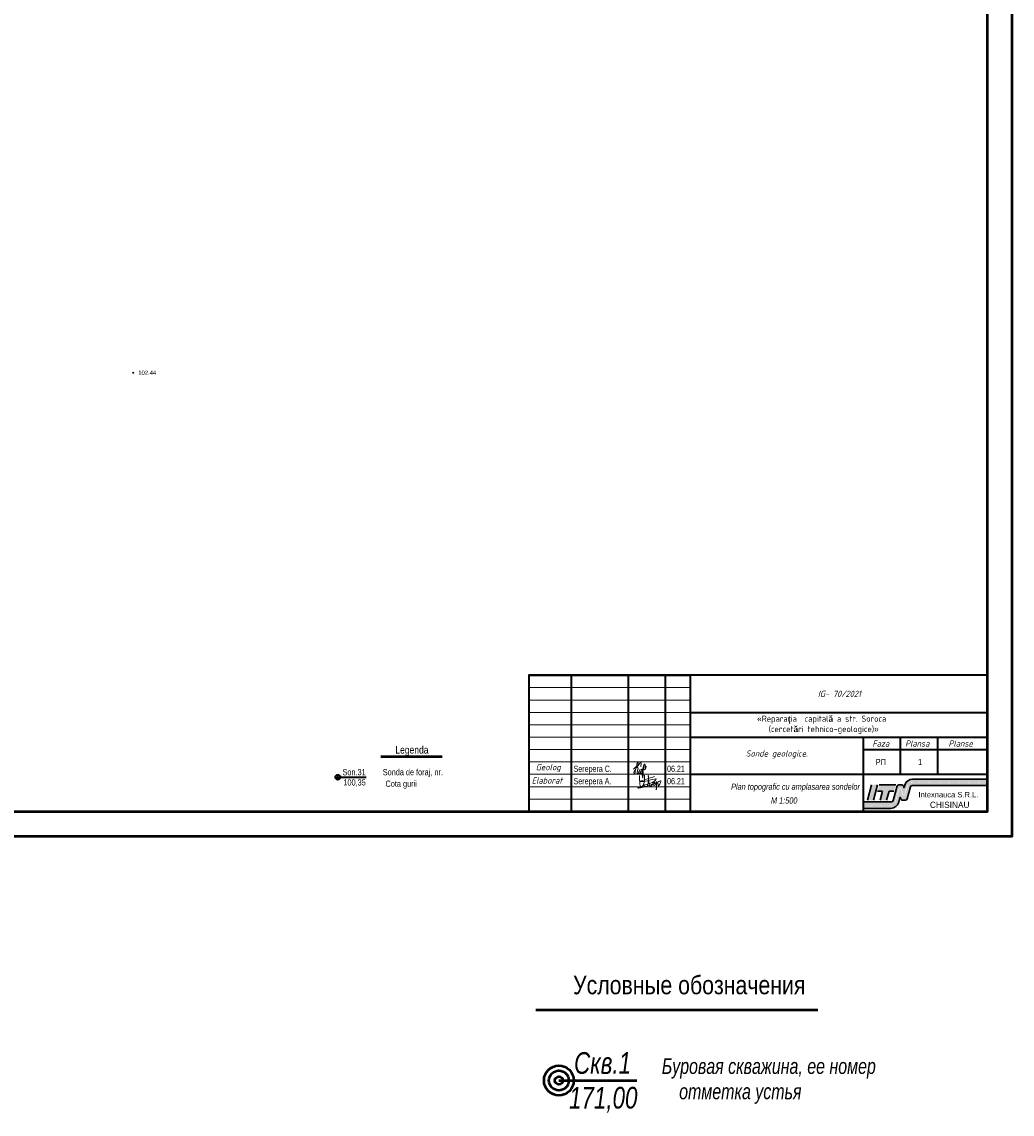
# Model space of a CAD drawing. Header units: millimetres. Extents: x 9396 to 25236, y 15106 to 31102.
# Tile 92 of 256: x 12229 to 12628, y 15374 to 15815. Entities that reach past the tile are written whole.
import ezdxf
from ezdxf.enums import TextEntityAlignment as Align

# ---------------------------------------------------------------- set-up
doc = ezdxf.new("R2010")
doc.units = ezdxf.units.MM
doc.linetypes.add('HIDDEN', pattern=[0.375, 0.25, -0.125])
doc.layers.add('21100200', color=7, linetype='HIDDEN', lineweight=0, true_color=0x800080)
for name, color, linetype, lineweight in [('MEBLEA 0.30', 7, 'Continuous', 25), ('sapca', 7, 'Continuous', 40), ('sloii', 140, 'Continuous', 50), ('sonda', 6, 'Continuous', 40), ('strih', 41, 'Continuous', 9), ('text', 7, 'Continuous', 15), ('геология', 6, 'Continuous', 50), ('Размер', 6, 'Continuous', 18)]:
    doc.layers.add(name, color=color, linetype=linetype, lineweight=lineweight)
doc.layers.add('Pr.cast', color=254, linetype='Continuous')
doc.styles.add('A2.5', font='times.ttf', dxfattribs={"height": 2.5})
doc.styles.add('F2', font='arial.ttf', dxfattribs={"height": 0.001693})
doc.styles.get("Standard").update_dxf_attribs({"font": 'ARIALN.TTF'})
doc.styles.add('style1', font='ARIALNI.TTF')

# ---------------------------------------------------------------- blocks, each defined once
blk = doc.blocks.new('SYMBOL21100200')
at = {"true_color": 0x800080}
h = blk.add_hatch(color=216, dxfattribs=at)
edge = h.paths.add_edge_path()
edge.add_arc((0, 0), 0.1, 0, 360)
at = {"color": 216, "linetype": 'Continuous', "lineweight": 0, "true_color": 0x800080}
blk.add_circle((0, 0), 0.1, dxfattribs=at)
blk = doc.blocks.new('logo I')
at = {"layer": 'MEBLEA 0.30', "lineweight": 5, "true_color": 0x6e6e6e}
h = blk.add_hatch(color=8, dxfattribs=at)
h.paths.add_polyline_path([(-31.37, -4.8, -0.339454), (-30.4, -4.06), (0, -4.06), (0, -2.06), (-30.13, -2.06, 0.339454), (-33.02, -4.28), (-33.27, -5.22, -0.767327), (-34.05, -5.22), (-34.2, -4.66, 0.339454), (-34.58, -4.36), (-35.76, -4.36, 0.339454), (-36.15, -4.66), (-37.73, -10.57, -0.339454), (-38.7, -11.31), (-50, -11.31), (-50, -13.31), (-38.98, -13.31, 0.339454), (-36.08, -11.08), (-35.56, -9.15, -0.767327), (-34.79, -9.15), (-34.62, -9.78, 0.339454), (-34.33, -10.01), (-33.07, -10.01, 0.339454), (-32.69, -9.71)])
h.paths.add_polyline_path([(-34.31, -7.97), (-34.86, -5.93, 0.767327), (-35.63, -5.93), (-36.79, -10.24), (-36.95, -10.85, -0.044166), (-37.08, -11.2), (-37.26, -11.13, 0.046442), (-37.14, -10.8), (-36.98, -10.19), (-35.82, -5.88, -0.767327), (-34.66, -5.88), (-34.12, -7.92, 0.767327), (-33.34, -7.92), (-32.6, -5.13), (-32.43, -4.52, -0.044166), (-32.31, -4.17), (-32.12, -4.24, 0.046442), (-32.24, -4.57), (-32.4, -5.18), (-33.15, -7.97, -0.767327)], flags=16)
h.paths.add_polyline_path([(-38.52, -12.15), (-38.47, -12.34, -0.060784), (-38.98, -12.41), (-39.47, -12.41), (-39.47, -12.21), (-38.98, -12.21, 0.060784)], flags=16)
h.paths.add_polyline_path([(-30.86, -3.22), (-30.91, -3.02, -0.060784), (-30.4, -2.96), (-29.91, -2.96), (-29.91, -3.16), (-30.4, -3.16, 0.060784)], flags=16)
h.paths.add_polyline_path([(-27.91, -3.16), (-27.91, -2.96), (-26.91, -2.96), (-26.91, -3.16)], flags=16)
h.paths.add_polyline_path([(-42.47, -12.21), (-42.47, -12.41), (-43.47, -12.41), (-43.47, -12.21)], flags=16)
h.paths.add_polyline_path([(-23.91, -3.16), (-23.91, -2.96), (-22.91, -2.96), (-22.91, -3.16)], flags=16)
h.paths.add_polyline_path([(-46.47, -12.21), (-46.47, -12.41), (-47.47, -12.41), (-47.47, -12.21)], flags=16)
h.paths.add_polyline_path([(-19.91, -3.16), (-19.91, -2.96), (-18.91, -2.96), (-18.91, -3.16)], flags=16)
h.paths.add_polyline_path([(-15.91, -3.16), (-15.91, -2.96), (-14.91, -2.96), (-14.91, -3.16)], flags=16)
h.paths.add_polyline_path([(-11.91, -3.16), (-11.91, -2.96), (-10.91, -2.96), (-10.91, -3.16)], flags=16)
h.paths.add_polyline_path([(-7.91, -3.16), (-7.91, -2.96), (-6.91, -2.96), (-6.91, -3.16)], flags=16)
h.paths.add_polyline_path([(-3.91, -3.16), (-3.91, -2.96), (-2.91, -2.96), (-2.91, -3.16)], flags=16)
for points in [[(-48.08, -10.31), (-46.29, -10.31), (-44.61, -4.07), (-46.41, -4.07)], [(-39.92, -6.36), (-37.61, -6.36), (-37.07, -4.36), (-43.69, -4.36), (-44.23, -6.36), (-41.92, -6.36), (-42.97, -10.31), (-40.97, -10.31)]]:
    blk.add_hatch(color=8, dxfattribs=at).paths.add_polyline_path(points)
at = {"layer": 'MEBLEA 0.30', "color": 8, "lineweight": 30, "true_color": 0x6e6e6e}
for p, q in [((-46.72, -4.07), (-48.39, -10.31)), ((-45.98, -10.31), (-44.3, -4.07)), ((-36.99, -4.06), (-43.61, -4.06)), ((-44.31, -6.66), (-42.31, -6.66)), ((-42.31, -6.66), (-43.29, -10.31)), ((-40.66, -10.31), (-39.69, -6.66)), ((-39.69, -6.66), (-37.69, -6.66))]:
    blk.add_line(p, q, dxfattribs=at)
for points in [[(-50, -11.01), (-38.7, -11.01, 0.339454), (-38.02, -10.49), (-36.44, -4.58, -0.339454), (-35.76, -4.06), (-34.58, -4.06, -0.339454), (-33.91, -4.58), (-33.76, -5.14, 0.767327), (-33.56, -5.14), (-33.31, -4.21, -0.339454), (-30.13, -1.76), (0, -1.76)], [(-50, -13.61), (-38.98, -13.61, 0.339454), (-35.79, -11.16), (-35.27, -9.23, -0.767327), (-35.08, -9.23), (-34.91, -9.86, 0.339454), (-34.33, -10.31), (-33.07, -10.31, 0.339454), (-32.4, -9.79), (-31.08, -4.88, -0.339454), (-30.4, -4.36), (0, -4.36)]]:
    blk.add_lwpolyline(points, format="xyb", dxfattribs=at)
at = {"layer": 'Pr.cast', "color": 7, "linetype": 'Continuous'}
blk.add_lwpolyline([(-50, 0.12), (0, 0.12), (0, -14.88), (-50, -14.88)], close=True, dxfattribs=at)
at = {"layer": 'MEBLEA 0.30', "color": 8, "lineweight": 5, "true_color": 0x6e6e6e, "width": 30.4428, "attachment_point": 5, "style": 'A2.5'}
for s, insert, char_height in [('{\\fBroadway|b0|i0|c0|p82;Intexnauca S.R.L.}', (-15.73, -8.09), 2.2), ('{\\fBroadway|b0|i0|c0|p82;CHISINAU}', (-15.2, -12.2), 2.5)]:
    blk.add_mtext(s, dxfattribs=dict(at, insert=insert, char_height=char_height))

msp = doc.modelspace()

# ---------------------------------------------------------------- linework, layer by layer
at = {"layer": 'sapca'}
for p, q in [((12433.19, 15550.79), (12498.19, 15550.79)), ((12433.19, 15550.79), (12433.19, 15495.79)), ((12450.19, 15550.79), (12450.19, 15495.79)), ((12473.19, 15550.79), (12473.19, 15495.79)), ((12488.19, 15550.79), (12488.19, 15495.79)), ((12618.19, 15550.79), (12498.19, 15550.79)), ((12498.19, 15550.79), (12498.19, 15495.79)), ((12498.19, 15535.79), (12618.19, 15535.79)), ((12498.19, 15525.79), (12618.19, 15525.79)), ((12568.19, 15495.79), (12568.19, 15525.79)), ((12583.19, 15510.79), (12583.19, 15525.79)), ((12598.19, 15510.79), (12598.19, 15525.79)), ((12568.19, 15520.79), (12618.19, 15520.79)), ((12498.19, 15510.79), (12618.19, 15510.79))]:
    msp.add_line(p, q, dxfattribs=at)
msp.add_lwpolyline([(12433.19, 15495.79), (12618.19, 15495.79), (12618.19, 15550.79), (12433.19, 15550.79)], close=True, dxfattribs=at)
at = {"layer": 'sloii'}
for p, q in [((12373.36, 15517.92), (12398.14, 15517.92)), ((12435.99, 15415.77), (12549.73, 15415.77))]:
    msp.add_line(p, q, dxfattribs=at)
at = {"layer": 'sonda'}
msp.add_line((12356.06, 15509.61), (12367.45, 15509.61), dxfattribs=at)
for radius in [1, 0.258]:
    msp.add_circle((12356.06, 15509.61), radius, dxfattribs=at)
at = {"layer": 'strih', "color": 0, "start_tangent": (-0.947302, -0.320342), "end_tangent": (0.986063, -0.166374)}
msp.add_spline([(12475.45, 15512.82), (12476.66, 15514.12), (12477.25, 15515.21), (12477.19, 15515.47), (12476.86, 15515.32), (12476.75, 15514.84), (12476.47, 15513.42), (12476.03, 15511.62), (12475.88, 15511.02), (12475.57, 15511.51), (12475.81, 15512.19), (12476.45, 15513.35), (12477.63, 15514.84), (12478.31, 15515.48), (12478.49, 15515.11), (12478.3, 15514.41), (12478.44, 15513.99)], degree=3, dxfattribs=at)
at = {"layer": 'strih', "color": 0, "end_tangent": (0.959411, -0.28201)}
msp.add_spline([(12476.46, 15513.41), (12477.15, 15513.54), (12476.81, 15511.53), (12476.91, 15511.09), (12477.35, 15511.3), (12477.69, 15511.97), (12478.09, 15512.92), (12477.76, 15512.16), (12477.51, 15511.15), (12477.9, 15511.2), (12478.2, 15511.71), (12478.59, 15512.58), (12478.7, 15512.9), (12478.64, 15512.74), (12478.28, 15511.77), (12478.22, 15511.14), (12478.67, 15511.32), (12479.11, 15512.1), (12479.27, 15512.68), (12479.31, 15513.05), (12479.44, 15514.04), (12479.7, 15514.95), (12479.46, 15513.56), (12479.14, 15509.29), (12479.22, 15513.73), (12479.93, 15514.87), (12480.07, 15514.58), (12480.04, 15513.59), (12480.49, 15514.11), (12479.72, 15512.57), (12479.55, 15513.06)], degree=3, dxfattribs=at)
at = {"layer": 'strih', "color": 0}
msp.add_spline([(12477.83, 15510.32), (12478.84, 15505.94), (12479.14, 15506.24), (12479.83, 15510.32), (12479.84, 15509.13), (12479.77, 15508.11), (12479.87, 15505.97), (12480.24, 15505.81), (12481.35, 15510.32), (12482.33, 15505.82), (12483.46, 15506.93), (12483.83, 15507.08), (12483.98, 15507.31), (12483.87, 15507.51), (12483.61, 15507.62), (12483.41, 15507.55), (12483.21, 15507.44), (12483.21, 15507.09), (12483.34, 15506.75), (12483.58, 15506.32), (12483.94, 15506.35), (12484.5, 15506.88), (12484.7, 15507.44), (12484.7, 15507.82), (12484.51, 15507.64), (12484.61, 15507.05), (12484.61, 15506.35), (12484.61, 15505.63), (12484.6, 15504.86), (12484.57, 15504.53), (12484.61, 15505.79), (12484.6, 15506.32), (12484.66, 15506.78), (12484.86, 15507.01), (12485.09, 15507.11), (12485.31, 15506.62), (12485.34, 15506.12), (12485.53, 15506.1), (12485.72, 15506.39), (12486.02, 15506.86), (12486.3, 15507.45), (12486.4, 15508.08), (12485.24, 15507.65), (12484.47, 15507.24), (12483.05, 15506.78), (12481.59, 15506.29), (12480.54, 15505.88), (12479.09, 15505.55), (12477.79, 15505.32), (12477.06, 15505.19), (12479.25, 15506.16), (12481.08, 15506.81), (12483.62, 15507.91), (12484.55, 15508.81), (12482.36, 15508.53), (12478.14, 15507.84), (12483.84, 15509.93)], degree=3, dxfattribs=at)
at = {"layer": 'text'}
for p, q in [((12433.19, 15545.79), (12498.19, 15545.79)), ((12433.19, 15540.79), (12498.19, 15540.79)), ((12433.19, 15535.79), (12498.19, 15535.79)), ((12433.19, 15530.79), (12498.19, 15530.79)), ((12433.19, 15525.79), (12498.19, 15525.79)), ((12433.19, 15520.79), (12498.19, 15520.79)), ((12433.19, 15520.79), (12498.19, 15520.79)), ((12433.19, 15515.79), (12498.19, 15515.79)), ((12433.19, 15510.79), (12498.19, 15510.79)), ((12433.19, 15505.79), (12498.19, 15505.79)), ((12433.19, 15500.79), (12498.19, 15500.79))]:
    msp.add_line(p, q, dxfattribs=at)
at = {"layer": 'геология'}
msp.add_line((12445.26, 15387.17), (12476.74, 15387.17), dxfattribs=at)
for radius in [4, 1.61]:
    msp.add_circle((12445.26, 15387.17), radius, dxfattribs=at)
at = {"layer": 'Размер', "lineweight": 50}
msp.add_lwpolyline([(12628.19, 17165.05), (9546.77, 17165.05), (9546.77, 15485.79), (12628.19, 15485.79)], close=True, dxfattribs=at)
msp.add_lwpolyline([(12618.19, 17155.05), (9556.77, 17155.05), (9556.77, 15495.79), (12618.19, 15495.79), (12618.19, 17155.05)], dxfattribs=at)
msp.add_circle((12445.26, 15387.17), 6, dxfattribs=at)

# ---------------------------------------------------------------- block references
at = {"layer": '21100200', "xscale": 2, "yscale": 2, "zscale": 2}
msp.add_blockref('SYMBOL21100200', (12273.5, 15672.94, 204.87), dxfattribs=at)
at = {"layer": 'Pr.cast', "linetype": 'Continuous'}
msp.add_blockref('logo I', (12618.19, 15510.66), dxfattribs=at)

# ---------------------------------------------------------------- texts
at = {"layer": '21100200', "color": 253, "style": 'F2'}
msp.add_text('102.44', height=1.693, dxfattribs=at).set_placement((12275.5, 15672.94, 204.87), align=Align.MIDDLE_LEFT)
at = {"layer": 'sonda', "lineweight": -2, "ltscale": 0.8, "width": 0.9}
for s, p in [('Son.31', (12357.94, 15510.42)), ('Sonda de foraj, nr. ', (12374.17, 15510.42)), ('100,35', (12358.29, 15506.29)), ('Cota gurii ', (12375.29, 15505.77))]:
    msp.add_text(s, height=2.5, dxfattribs=at).set_placement(p)
at = {"layer": 'sonda', "lineweight": -2, "ltscale": 0.8, "insert": (12373.36, 15522.18), "char_height": 3, "width": 24.7813, "attachment_point": 1}
msp.add_mtext('\\pi5.8995;Legenda', dxfattribs=at)
at = {"layer": 'text'}
for s, p in [('РП', (12573.11, 15514.53)), ('1', (12590.22, 15514.53))]:
    msp.add_text(s, height=2.5, dxfattribs=at).set_placement(p)
at = {"layer": 'text', "width": 0.8}
for s, p in [('Serepera C.', (12451.19, 15511.79)), ('06.21', (12488.93, 15511.79)), ('Serepera A.', (12451.19, 15506.79)), ('06.21', (12488.93, 15506.79))]:
    msp.add_text(s, height=2.5, dxfattribs=at).set_placement(p)
at = {"layer": 'text', "style": 'style1', "width": 0.9}
for s, p in [('Plan topografic cu amplasarea sondelor', (12514.75, 15504.55)), ('                       M 1:500', (12511.99, 15498.98))]:
    msp.add_text(s, height=2.5, dxfattribs=at).set_placement(p)
at = {"layer": 'text'}
for s, insert, char_height, width, attachment_point in [('{\\fGOST type A|b0|i1|c0|p34;IG- 70/2021  }', (12558.48, 15543.29), 2.5, 119.4226, 5), ('\\pi3.5714;{\\fGOST type A|b0|i1|c0|p34;Faza}', (12568.19, 15523.21), 2.5, 15, 4), ('\\pi1.7857;{\\fGOST type A|b0|i1|c0|p34;Plansa}', (12583.19, 15523.21), 2.5, 15, 4), ('\\pi4.2857;{\\fGOST type A|b0|i1|c0|p34;Planse}', (12598.19, 15523.21), 2.5, 20, 4), ('{\\fGOST type A|b0|i1|c238|p34;Sonde geologice.}', (12533.19, 15518.83), 2.5, 119.4226, 5), ('\\pi2.7262;{\\fGOST type A|b0|i1|c0|p34;Geolog}', (12433.19, 15513.29), 2.5, 17, 4), ('\\pi1.119;{\\fGOST type A|b0|i1|c0|p34;Elaborat}', (12433.19, 15508.29), 2.5, 17, 4), ('Условные обозначения', (12450.99, 15429.49), 7.5, 718.6373, 1)]:
    msp.add_mtext(s, dxfattribs=dict(at, insert=insert, char_height=char_height, width=width, attachment_point=attachment_point))
at = {"layer": 'text', "insert": (12498.19, 15530.79), "char_height": 2.5, "width": 120, "attachment_point": 4, "line_spacing_factor": 0.5}
msp.add_mtext('\\pi27.031;{\\fGOST type A|b1|i0|c204|p34;«Repara\\fTimes New Roman|b1|i0|c0|p18;ț\\fGOST type A|b1|i0|c204|p34;ia  capital\\fTimes New Roman|b1|i0|c238|p18;ă\\fGOST type A|b1|i0|c204|p34; a str. \\fGOST type A|b1|i0|c0|p34;Soroca\\P\\pi60;\\P\\pi30.206;\\fGOST type A|b1|i0|c204|p34; (cercet\\fTimes New Roman|b1|i0|c238|p18;ă\\fGOST type A|b1|i0|c204|p34;ri tehnico-geologice)»}', dxfattribs=at)
at = {"layer": 'геология', "style": 'style1', "width": 0.9}
for s, height, p in [('Скв.1', 8.75, (12451.39, 15389.87)), ('Буровая скважина, еe номер', 6.25, (12486.8, 15389.83)), ('171,00', 8.75, (12449.37, 15375.85)), ('отметка устья', 6.25, (12493.8, 15379.62))]:
    msp.add_text(s, height=height, dxfattribs=at).set_placement(p)

doc.saveas('drawing.dxf')
